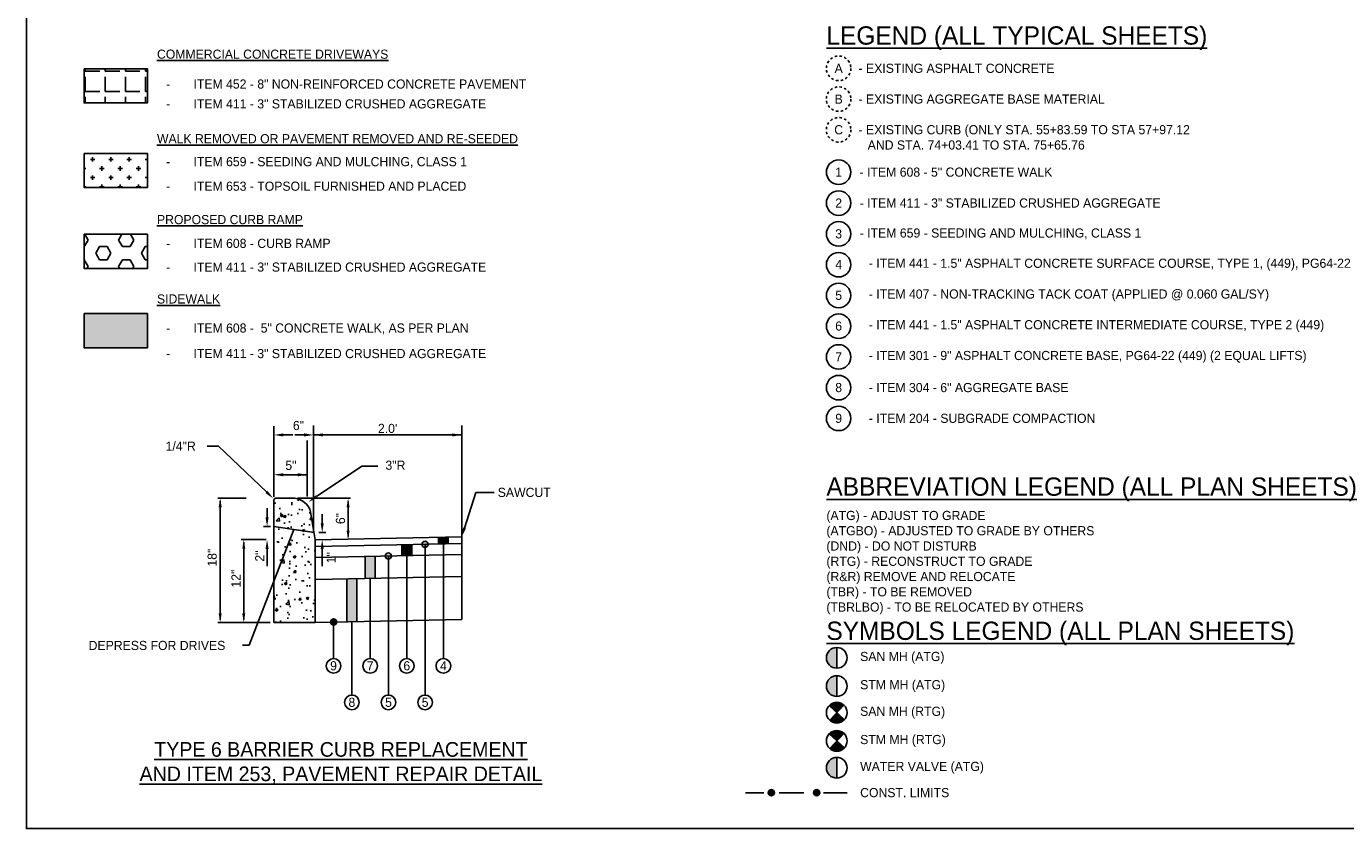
# Model space of a CAD drawing. Header units: feet. Extents: x 19045 to 19260, y 13883 to 14018.
# Tile 1 of 8: x 19045 to 19099, y 13883 to 13916. Entities that reach past the tile are written whole.
import ezdxf
from ezdxf import colors
from ezdxf.entities.mleader import LeaderData, LeaderLine
from ezdxf.enums import TextEntityAlignment as Align
from ezdxf.math import Vec2, Vec3

# ---------------------------------------------------------------- set-up
doc = ezdxf.new("R2010")
doc.units = ezdxf.units.FT
doc.header["$MEASUREMENT"] = 0
for name, pattern in [('cl5', [25, 1.25, -1.25, 20, -1.25, 1.25]), ('constlimit', [0]), ('OhDOT_USTN2', [0.11, 0.069, -0.041]), ('san', [0]), ('water', [0])]:
    doc.linetypes.add(name, pattern=pattern)
for name, color, linetype in [('CM_P_Sidewalk', 254, 'Continuous'), ('D-HATCH-PATT', 247, 'Continuous'), ('D-TEXT', 9, 'Continuous'), ('DR_P_Storm_Sewer', 151, 'Continuous'), ('PV_P_Text', 10, 'Continuous'), ('RW_P_Const_Limits', 120, 'constlimit'), ('RW_X_CL_5', 6, 'cl5'), ('RW_X_Right_of_Way', 7, 'ROWEX-COEC'), ('SC_Shading1', 253, 'Continuous'), ('SC_Shading3', 254, 'Continuous'), ('text', 9, 'Continuous'), ('UT_P_Sanitary', 95, 'san'), ('UT_P_Water', 133, 'water')]:
    doc.layers.add(name, color=color, linetype=linetype)
doc.styles.add('Slanted-Normal', font='font31.shx', dxfattribs={"height": 0.125})
doc.styles.get("Standard").update_dxf_attribs({"font": 'font31.shx'})
doc.styles.add('Straight-Normal', font='font30.shx', dxfattribs={"height": 0.14})
doc.linetypes.add('ROWEX-COEC', pattern='A,0.75,-0.05,["Ex R/W",Straight-Normal,S=1,R=0,X=0,Y=-0.06],-0.7,0.75,-0.3,0.75,-0.3,0.75,-0.3,0.75,-0.3', length=5.7)
doc.dimstyles.get("Standard").update_dxf_attribs({"dimtxt": 0.18, "dimasz": 0.18, "dimexe": 0.18, "dimexo": 0.0625, "dimgap": 0.09, "dimtad": 0, "dimtih": 1, "dimtoh": 1, "dimdec": 4, "dimzin": 0, "dimdsep": 46, "dimtxsty": 'Standard', "dimcen": 0.09, "dimadec": 0, "dimazin": 0, "dimtfac": 1, "dimtdec": 4, "dimtofl": 0, "dimtmove": 0, "dimatfit": 3, "dimfxl": 1, "dimtolj": 1, "dimtzin": 0, "dimarcsym": 0})

msp = doc.modelspace()

# ---------------------------------------------------------------- hatches: boundary and pattern name
at = {"layer": 'D-HATCH-PATT'}
h = msp.add_hatch(dxfattribs=at)
h.set_pattern_fill('AR-CONC', color=256, scale=0.15)
h.set_pattern_definition([(50, (18573.3115, 14255.3407), (1.0758903, -0.0941282), [0.1125, -1.2375]), (355, (18573.3115, 14255.3407), (-0.208127, 1.1282882), [0.09, -0.99]), (100.45144, (18573.4012, 14255.3328), (0.8677633, 1.03416), [0.0956103, -1.0517132]), (46.1842, (18573.3115, 14255.6407), (1.600862, -0.248279), [0.16875, -1.85625]), (96.63564, (18573.445, 14255.62), (1.401993, 1.461178), [0.1434155, -1.5775706]), (351.18416, (18573.3115, 14255.6407), (1.401993, 1.461178), [0.135, -1.485]), (21, (18573.4615, 14255.5657), (0.8953606, -0.6039283), [0.1125, -1.2375]), (326, (18573.4615, 14255.5657), (0.364973, 1.087725), [0.09, -0.99]), (71.45144, (18573.5361, 14255.5153), (1.2603336, 0.4837967), [0.0956103, -1.0517132]), (37.5, (18573.3115, 14255.34066), (0.01823978, 0.49934078), [0, -0.978, 0, -1.005, 0, -0.99375]), (7.5, (18573.3115, 14255.34066), (0.3946043, 0.59161757), [0, -0.573, 0, -0.9555, 0, -0.37875]), (327.5, (18572.977, 14255.34066), (0.80073365, -0.0338323), [0, -0.375, 0, -1.17, 0, -1.5525]), (317.5, (18572.827, 14255.34066), (0.87477925, 0.1501575), [0, -0.4875, 0, -0.777, 0, -1.1025])])
edge = h.paths.add_edge_path()
edge.add_line((19056.962, 13894.743), (19056.772, 13895.882))
edge.add_arc((19056.046, 13895.692), 0.75, 14.6821, 83.4545)
edge.add_line((19056.132, 13896.437), (19055.338, 13896.437))
edge.add_arc((19055.338, 13896.367), 0.0706, 90, 180)
edge.add_line((19055.268, 13896.367), (19055.268, 13891.355))
edge.add_line((19055.268, 13891.355), (19056.962, 13891.355))
edge.add_line((19056.962, 13891.355), (19056.962, 13894.743))
at = {"layer": 'DR_P_Storm_Sewer'}
h = msp.add_hatch(color=1, dxfattribs=at)
h.dxf.hatch_style = 1
h.paths.add_polyline_path([(19078.325, 13889.171, 0.414214), (19077.901, 13888.747, 0.414214), (19078.325, 13888.323)])
h = msp.add_hatch(color=1, dxfattribs=at)
h.dxf.hatch_style = 1
edge = h.paths.add_edge_path()
edge.add_arc((19078.325, 13886.502), 0.424, 47.0331, 137.0331)
edge.add_line((19078.015, 13886.791), (19078.325, 13886.502))
edge.add_line((19078.325, 13886.502), (19078.614, 13886.812))
h = msp.add_hatch(color=1, dxfattribs=at)
h.dxf.hatch_style = 1
edge = h.paths.add_edge_path()
edge.add_line((19078.636, 13886.213), (19078.325, 13886.502))
edge.add_line((19078.325, 13886.502), (19078.036, 13886.191))
edge.add_arc((19078.325, 13886.502), 0.424, 227.0331, 317.0331)
at = {"layer": 'PV_P_Text'}
h = msp.add_hatch(color=256, dxfattribs=at)
h.dxf.hatch_style = 1
h.paths.add_polyline_path([(19062.412, 13894.852), (19062.012, 13894.844), (19062.012, 13894.564), (19062.412, 13894.572)])
h = msp.add_hatch(color=256, dxfattribs=at)
h.dxf.hatch_style = 1
edge = h.paths.add_edge_path()
edge.add_arc((19061.462, 13894.553), 0.125, 0, 360)
edge = h.paths.add_edge_path()
edge.add_arc((19059.962, 13894.073), 0.125, 0, 360)
h = msp.add_hatch(color=256, dxfattribs=at)
h.dxf.hatch_style = 1
h.paths.add_polyline_path([(19060.912, 13894.542), (19060.512, 13894.534), (19060.512, 13894.084), (19060.912, 13894.092)])
h = msp.add_hatch(color=256, dxfattribs=at)
h.dxf.hatch_style = 1
h.paths.add_polyline_path([(19059.412, 13894.062), (19059.012, 13894.054), (19059.012, 13893.154), (19059.412, 13893.162)])
h = msp.add_hatch(color=256, dxfattribs=at)
h.dxf.hatch_style = 1
h.paths.add_polyline_path([(19058.662, 13893.147), (19058.262, 13893.139), (19058.262, 13891.385), (19058.662, 13891.385)])
h = msp.add_hatch(color=256, dxfattribs=at)
h.dxf.hatch_style = 1
edge = h.paths.add_edge_path()
edge.add_arc((19057.712, 13891.37), 0.125, 0, 360)
h = msp.add_hatch(color=256, dxfattribs=at)
h.dxf.hatch_style = 1
edge = h.paths.add_edge_path()
edge.add_arc((19075.647, 13884.382), 0.125, 0, 360)
h = msp.add_hatch(color=256, dxfattribs=at)
h.dxf.hatch_style = 1
edge = h.paths.add_edge_path()
edge.add_arc((19077.504, 13884.382), 0.125, 0, 360)
at = {"layer": 'SC_Shading1'}
h = msp.add_hatch(dxfattribs=at)
h.set_pattern_fill('ANGLE', color=256, scale=3)
h.set_pattern_definition([(0, (-159.2926, -55.7975), (0, 0.825), [0.6, -0.225]), (90, (-159.2926, -55.7975), (-0.825, 5e-17), [0.6, -0.225])])
h.paths.add_polyline_path([(19050.09, 13914.027), (19047.491, 13914.027), (19047.491, 13912.631), (19050.09, 13912.631)])
h = msp.add_hatch(dxfattribs=at)
h.set_pattern_fill('CROSS', color=256, scale=1.5)
h.set_pattern_definition([(0, (0, 0.8192), (0.375, 0.375), [0.1875, -0.5625]), (90, (0.09375, 0.72546), (-0.375, 0.375), [0.1875, -0.5625])])
h.paths.add_polyline_path([(19050.09, 13910.565), (19047.491, 13910.565), (19047.491, 13909.169), (19050.09, 13909.169)])
h = msp.add_hatch(dxfattribs=at)
h.set_pattern_fill('HEX', color=256, scale=2.5)
h.paths.add_polyline_path([(19050.09, 13907.251), (19047.491, 13907.251), (19047.491, 13905.855), (19050.09, 13905.855)])
at = {"layer": 'SC_Shading3'}
h = msp.add_hatch(color=256, dxfattribs=at)
h.dxf.hatch_style = 1
h.paths.add_polyline_path([(19050.09, 13904.001), (19047.491, 13904.001), (19047.491, 13902.606), (19050.09, 13902.606)])
at = {"layer": 'UT_P_Sanitary'}
h = msp.add_hatch(color=3, dxfattribs=at)
h.dxf.hatch_style = 1
h.paths.add_polyline_path([(19078.325, 13890.328, 0.414214), (19077.901, 13889.904, 0.414214), (19078.325, 13889.48)])
h = msp.add_hatch(color=3, dxfattribs=at)
h.dxf.hatch_style = 1
edge = h.paths.add_edge_path()
edge.add_arc((19078.325, 13887.659), 0.424, 47.0331, 137.0331)
edge.add_line((19078.015, 13887.948), (19078.325, 13887.659))
edge.add_line((19078.325, 13887.659), (19078.614, 13887.969))
h = msp.add_hatch(color=3, dxfattribs=at)
h.dxf.hatch_style = 1
edge = h.paths.add_edge_path()
edge.add_line((19078.636, 13887.37), (19078.325, 13887.659))
edge.add_line((19078.325, 13887.659), (19078.036, 13887.348))
edge.add_arc((19078.325, 13887.659), 0.424, 227.0331, 317.0331)
at = {"layer": 'UT_P_Water'}
h = msp.add_hatch(color=5, dxfattribs=at)
h.dxf.hatch_style = 1
h.paths.add_polyline_path([(19078.325, 13885.825, 0.414214), (19077.901, 13885.401, 0.414214), (19078.325, 13884.977)])

# ---------------------------------------------------------------- linework, layer by layer
at = {"layer": 'CM_P_Sidewalk', "flags": 128}
for points in [[(19078.325, 13890.328), (19078.325, 13889.48)], [(19078.325, 13889.171), (19078.325, 13888.323)], [(19078.614, 13887.969), (19078.036, 13887.348)], [(19078.325, 13888.083), (19078.325, 13887.235)], [(19078.614, 13886.812), (19078.036, 13886.191)], [(19078.325, 13885.825), (19078.325, 13884.977)]]:
    msp.add_lwpolyline(points, dxfattribs=at)
at = {"layer": 'CM_P_Sidewalk'}
for points in [[(19078.636, 13887.37), (19078.015, 13887.948)], [(19078.636, 13886.213), (19078.015, 13886.791)]]:
    msp.add_lwpolyline(points, dxfattribs=at)
for centre in [(19078.325, 13889.904), (19078.325, 13888.747), (19078.325, 13887.659), (19078.325, 13886.502), (19078.325, 13885.401)]:
    msp.add_circle(centre, 0.424, dxfattribs=at)
at = {"layer": 'D-TEXT', "color": 9}
msp.add_line((19055.268, 13898.807), (19055.268, 13899.39), dxfattribs=at)
at = {"layer": 'D-TEXT', "color": 9, "linetype": 'ByBlock'}
for p, q in [((19056.891, 13898.941), (19056.891, 13899.419)), ((19056.891, 13895.032), (19056.891, 13899.419)), ((19055.268, 13896.501), (19055.268, 13898.807)), ((19055.653, 13899.033), (19056.039, 13899.033)), ((19056.506, 13899.033), (19056.12, 13899.033)), ((19056.633, 13896.513), (19056.633, 13898.807)), ((19062.962, 13899.033), (19056.891, 13899.033)), ((19056.633, 13897.402), (19055.556, 13897.402))]:
    msp.add_line(p, q, dxfattribs=at)
at = {"layer": 'D-TEXT'}
for p, q in [((19052.997, 13898.574), (19052.537, 13898.574)), ((19054.964, 13896.699), (19052.997, 13898.574)), ((19057.009, 13896.505), (19058.868, 13897.759)), ((19058.868, 13897.759), (19059.532, 13897.759)), ((19054.131, 13896.441), (19052.968, 13896.441)), ((19056.232, 13896.437), (19058.409, 13896.437)), ((19053.068, 13896.316), (19053.068, 13891.477)), ((19054.989, 13895.655), (19054.989, 13896.03)), ((19058.309, 13896.312), (19058.309, 13894.868)), ((19057.247, 13895.412), (19057.247, 13895.787)), ((19054.846, 13895.28), (19055.131, 13895.28)), ((19057.104, 13895.037), (19057.39, 13895.037)), ((19054.951, 13894.748), (19053.934, 13894.748)), ((19054.034, 13894.623), (19054.034, 13891.477)), ((19054.989, 13894.368), (19054.989, 13893.656)), ((19057.247, 13894.368), (19057.247, 13893.656)), ((19054.162, 13891.352), (19052.968, 13891.352)), ((19054.962, 13891.352), (19053.934, 13891.352)), ((19054.921, 13891.352), (19055.113, 13891.352))]:
    msp.add_line(p, q, dxfattribs=at)
for points in [[(19053.047, 13896.316), (19053.089, 13896.316), (19053.068, 13896.441)], [(19058.288, 13896.312), (19058.33, 13896.312), (19058.309, 13896.437)], [(19058.288, 13894.868), (19058.33, 13894.868), (19058.309, 13894.743)], [(19054.014, 13894.623), (19054.055, 13894.623), (19054.034, 13894.748)], [(19053.047, 13891.477), (19053.089, 13891.477), (19053.068, 13891.352)], [(19054.014, 13891.477), (19054.055, 13891.477), (19054.034, 13891.352)]]:
    msp.add_solid(points, dxfattribs=at)
at = {"layer": 'Defpoints', "color": 0, "linetype": 'ByBlock'}
for p in [(19055.268, 13896.441), (19055.292, 13896.42), (19055.268, 13896.367), (19055.338, 13896.367), (19056.327, 13896.379), (19056.891, 13894.898)]:
    msp.add_point(p, dxfattribs=at)
at = {"layer": 'PV_P_Text'}
for points in [[(19062.962, 13896.922), (19062.962, 13899.419)], [(19062.962, 13891.475), (19062.962, 13896.922)], [(19062.962, 13894.863), (19056.962, 13894.743)], [(19062.012, 13894.564), (19062.012, 13894.844)], [(19062.412, 13894.572), (19062.412, 13894.852)], [(19062.962, 13894.583), (19056.967, 13894.463)], [(19060.512, 13894.084), (19060.512, 13894.534)], [(19060.912, 13894.092), (19060.912, 13894.542)], [(19061.462, 13888.381), (19061.462, 13894.553)], [(19062.212, 13889.876), (19062.212, 13894.568)], [(19062.962, 13894.133), (19056.976, 13894.013)], [(19059.012, 13893.154), (19059.012, 13894.054)], [(19059.412, 13893.162), (19059.412, 13894.062)], [(19059.962, 13888.381), (19059.962, 13894.073)], [(19060.712, 13889.876), (19060.712, 13894.088)], [(19062.962, 13893.233), (19056.994, 13893.113)], [(19059.212, 13889.876), (19059.212, 13893.158)], [(19058.262, 13891.385), (19058.262, 13893.139)], [(19058.662, 13891.385), (19058.662, 13893.147)], [(19062.962, 13891.475), (19056.962, 13891.355)], [(19057.712, 13889.876), (19057.712, 13891.37)], [(19058.462, 13888.381), (19058.462, 13891.385)]]:
    msp.add_lwpolyline(points, dxfattribs=at)
at = {"layer": 'PV_P_Text', "flags": 128}
msp.add_lwpolyline([(19056.962, 13894.743), (19056.772, 13895.882, 0.30942), (19056.132, 13896.437), (19055.338, 13896.437, 0.414214), (19055.268, 13896.367), (19055.268, 13891.355), (19056.962, 13891.355)], format="xyb", close=True, dxfattribs=at)
msp.add_lwpolyline([(19055.268, 13895.28), (19056.913, 13895.037)], dxfattribs=at)
at = {"layer": 'PV_P_Text', "linetype": 'OhDOT_USTN2'}
for centre in [(19078.403, 13914.047), (19078.403, 13912.786), (19078.403, 13911.529)]:
    msp.add_circle(centre, 0.502, dxfattribs=at)
at = {"layer": 'PV_P_Text'}
for centre, radius in [((19078.403, 13909.794), 0.502), ((19078.403, 13908.528), 0.502), ((19078.403, 13907.267), 0.502), ((19078.403, 13906.006), 0.502), ((19078.403, 13904.746), 0.502), ((19078.403, 13903.487), 0.502), ((19078.403, 13902.228), 0.502), ((19078.403, 13900.969), 0.502), ((19078.403, 13899.71), 0.502), ((19061.462, 13894.553), 0.125), ((19059.962, 13894.073), 0.125), ((19057.712, 13891.37), 0.125), ((19057.712, 13889.576), 0.3), ((19059.212, 13889.576), 0.3), ((19060.712, 13889.576), 0.3), ((19062.212, 13889.576), 0.3), ((19058.462, 13888.081), 0.3), ((19059.962, 13888.081), 0.3), ((19061.462, 13888.081), 0.3), ((19075.647, 13884.382), 0.125), ((19077.504, 13884.382), 0.125)]:
    msp.add_circle(centre, radius, dxfattribs=at)
at = {"layer": 'RW_P_Const_Limits', "linetype": 'constlimit', "flags": 128}
for points in [[(19074.589, 13884.382), (19075.335, 13884.382)], [(19075.967, 13884.382), (19076.979, 13884.382)], [(19077.781, 13884.382), (19078.749, 13884.382)]]:
    msp.add_lwpolyline(points, dxfattribs=at)
at = {"layer": 'RW_X_CL_5', "linetype": 'ByBlock'}
msp.add_lwpolyline([(19045.13, 13945.16), (19045.13, 13882.91), (19136.254, 13882.91), (19136.254, 13945.16)], close=True, dxfattribs=at)
at = {"layer": 'RW_X_Right_of_Way'}
for points in [[(19047.491, 13914.027), (19050.09, 13914.027), (19050.09, 13912.631), (19047.491, 13912.631)], [(19047.491, 13910.565), (19050.09, 13910.565), (19050.09, 13909.169), (19047.491, 13909.169)], [(19047.491, 13907.251), (19050.09, 13907.251), (19050.09, 13905.855), (19047.491, 13905.855)], [(19047.491, 13904.001), (19050.09, 13904.001), (19050.09, 13902.606), (19047.491, 13902.606)]]:
    msp.add_lwpolyline(points, close=True, dxfattribs=at)
at = {"layer": 'text', "color": 9, "linetype": 'ByBlock'}
for p in [(19056.891, 13899.033), (19056.327, 13897.402)]:
    msp.add_point(p, dxfattribs=at)
for points in [[(19055.653, 13899.097), (19055.653, 13898.969), (19055.268, 13899.033)], [(19056.506, 13899.097), (19056.506, 13898.969), (19056.891, 13899.033)], [(19057.277, 13899.097), (19057.277, 13898.969), (19056.891, 13899.033)], [(19062.576, 13899.097), (19062.576, 13898.969), (19062.962, 13899.033)], [(19055.653, 13897.466), (19055.653, 13897.337), (19055.268, 13897.402)], [(19056.248, 13897.466), (19056.248, 13897.337), (19056.633, 13897.402)]]:
    msp.add_solid(points, dxfattribs=at)
at = {"layer": 'text'}
for points in [[(19053.006, 13896.066), (19053.131, 13896.066), (19053.068, 13896.441)], [(19055.008, 13896.746), (19054.92, 13896.653), (19055.243, 13896.433)], [(19057.044, 13896.451), (19056.973, 13896.558), (19056.689, 13896.289)], [(19058.247, 13896.062), (19058.372, 13896.062), (19058.309, 13896.437)], [(19054.926, 13895.655), (19055.051, 13895.655), (19054.989, 13895.28)], [(19057.185, 13895.412), (19057.31, 13895.412), (19057.247, 13895.037)], [(19058.247, 13895.118), (19058.372, 13895.118), (19058.309, 13894.743)], [(19053.972, 13894.373), (19054.097, 13894.373), (19054.034, 13894.748)], [(19054.926, 13894.368), (19055.051, 13894.368), (19054.989, 13894.743)], [(19057.185, 13894.368), (19057.31, 13894.368), (19057.247, 13894.743)], [(19053.006, 13891.727), (19053.131, 13891.727), (19053.068, 13891.352)], [(19053.972, 13891.727), (19054.097, 13891.727), (19054.034, 13891.352)]]:
    msp.add_solid(points, dxfattribs=at)

# ---------------------------------------------------------------- texts
at = {"insert": (19058.015, 13885.598), "char_height": 0.6, "width": 19.03852, "attachment_point": 5, "style": 'Slanted-Normal'}
msp.add_mtext('{\\LTYPE 6 BARRIER CURB REPLACEMENT\\PAND ITEM 253, PAVEMENT REPAIR DETAIL}', dxfattribs=at)
at = {"layer": 'CM_P_Sidewalk', "char_height": 0.375}
for s, insert, attachment_point in [('(ATG) - ADJUST TO GRADE\\P(ATGBO) - ADJUSTED TO GRADE BY OTHERS\\P(DND) - DO NOT DISTURB\\P(RTG) - RECONSTRUCT TO GRADE\\P(R&R) REMOVE AND RELOCATE\\P(TBR) - TO BE REMOVED\\P(TBRLBO) - TO BE RELOCATED BY OTHERS', (19077.901, 13895.922), 1), ('SAN MH (ATG)', (19079.283, 13889.904), 4), ('STM MH (ATG)', (19079.283, 13888.747), 4), ('SAN MH (RTG)', (19079.283, 13887.659), 4), ('STM MH (RTG)', (19079.283, 13886.502), 4), ('WATER VALVE (ATG)', (19079.283, 13885.401), 4), ('CONST. LIMITS', (19079.283, 13884.382), 4)]:
    msp.add_mtext_dynamic_manual_height_columns(s, width=13.5491, gutter_width=42, heights=[0], dxfattribs=dict(at, insert=insert, attachment_point=attachment_point))
at = {"layer": 'D-TEXT', "color": 9, "linetype": 'ByBlock', "style": 'Slanted-Normal'}
for s, p in [('6"', (19056.275, 13899.419)), ("2.0'", (19059.927, 13899.3)), ('5"', (19055.966, 13897.787))]:
    msp.add_text(s, height=0.375, dxfattribs=at).set_placement(p, align=Align.MIDDLE_CENTER)
at = {"layer": 'D-TEXT', "style": 'Slanted-Normal'}
for s, p in [('1/4"R', (19050.833, 13898.386)), ('3"R', (19059.838, 13897.606))]:
    msp.add_text(s, height=0.375, dxfattribs=at).set_placement(p)
at = {"layer": 'D-TEXT', "char_height": 0.375, "attachment_point": 5, "rotation": 90, "style": 'Slanted-Normal'}
for s, insert in [('\\A1;6"', (19057.997, 13895.608)), ('\\A1;18"', (19052.741, 13894.008)), ('\\A1;2"', (19054.689, 13894.072)), ('\\A1;1"', (19057.616, 13894.003)), ('\\A1;12"', (19053.715, 13893.149))]:
    msp.add_mtext(s, dxfattribs=dict(at, insert=insert))
at = {"layer": 'D-TEXT', "insert": (19047.679, 13890.599), "char_height": 0.375, "width": 6.12875, "attachment_point": 1, "style": 'Slanted-Normal'}
msp.add_mtext('\\A1;DEPRESS FOR DRIVES', dxfattribs=at)
at = {"layer": 'PV_P_Text', "style": 'Slanted-Normal'}
for s, width, gutter_width, heights, insert, char_height, attachment_point in [('{\\LLEGEND (ALL TYPICAL SHEETS)}', 32.48137, 50.942, [0], (19077.901, 13915.28), 0.74984, 4), ('A', 32.48137, 50.942, [0], (19078.403, 13914.047), 0.375, 5), ('- EXISTING ASPHALT CONCRETE', 32.48137, 50.942, [0], (19079.217, 13914.047), 0.375, 4), ('B', 32.48137, 50.942, [0], (19078.403, 13912.786), 0.375, 5), ('- EXISTING AGGREGATE BASE MATERIAL', 32.48137, 50.942, [0], (19079.217, 13912.786), 0.375, 4), ('C', 32.48137, 50.942, [0], (19078.403, 13911.529), 0.375, 5), ('\\pxt1,2;- EXISTING CURB (ONLY STA. 55+83.59 TO STA 57+97.12 ^I    ^IAND STA. 74+03.41 TO STA. 75+65.76', 16.84907, 50.942, [0], (19079.217, 13911.218), 0.375, 4), ('1', 32.48137, 50.942, [0], (19078.403, 13909.794), 0.375, 5), ('- ITEM 608 - 5" CONCRETE WALK', 32.48137, 50.942, [0], (19079.261, 13909.794), 0.375, 4), ('2', 32.48137, 50.942, [0.754], (19078.403, 13908.53), 0.375, 5), ('- ITEM 411 - 3" STABILIZED CRUSHED AGGREGATE', 32.48137, 50.942, [0], (19079.266, 13908.53), 0.375, 4), ('3', 32.48137, 50.942, [0], (19078.403, 13907.267), 0.375, 5), ('- ITEM 659 - SEEDING AND MULCHING, CLASS 1', 32.48137, 50.942, [0], (19079.266, 13907.269), 0.375, 4), ('4', 32.48137, 50.942, [0], (19078.403, 13906.008), 0.375, 5), ('\\pxi-3,l4,t4;- ITEM 441 - 1.5" ASPHALT CONCRETE SURFACE COURSE, TYPE 1, (449), PG64-22 ', 32.48137, 50.942, [0], (19079.266, 13906.008), 0.375, 4), ('5', 32.48137, 50.942, [0], (19078.403, 13904.749), 0.375, 5), ('\\pxi-3,l4,t4;- ITEM 407 - NON-TRACKING TACK COAT (APPLIED @ 0.060 GAL/SY)', 32.48137, 50.942, [0], (19079.266, 13904.749), 0.375, 4), ('6', 32.48137, 50.942, [0], (19078.403, 13903.49), 0.375, 5), ('\\pxi-3,l4,t4;- ITEM 441 - 1.5" ASPHALT CONCRETE INTERMEDIATE COURSE, TYPE 2 (449)', 32.48137, 50.942, [0], (19079.266, 13903.49), 0.375, 4), ('7', 32.48137, 50.942, [0], (19078.403, 13902.23), 0.375, 5), ('\\pxi-3,l4,t4;- ITEM 301 - 9" ASPHALT CONCRETE BASE, PG64-22 (449) (2 EQUAL LIFTS)', 32.48137, 50.942, [0], (19079.266, 13902.23), 0.375, 4), ('8', 32.48137, 50.942, [0], (19078.403, 13900.971), 0.375, 5), ('\\pxi-3,l4,t4;- ITEM 304 - 6" AGGREGATE BASE', 32.48137, 50.942, [0], (19079.266, 13900.971), 0.375, 4), ('9', 32.48137, 50.942, [0], (19078.403, 13899.712), 0.375, 5), ('\\pxi-3,l4,t4;- ITEM 204 - SUBGRADE COMPACTION ', 32.48137, 50.942, [0], (19079.266, 13899.712), 0.375, 4), ('{\\LABBREVIATION LEGEND (ALL PLAN SHEETS)}', 24.98468, 42, [0], (19077.901, 13896.804), 0.74984, 4), ('{\\LSYMBOLS LEGEND (ALL PLAN SHEETS)}', 20.77058, 42, [0], (19077.901, 13890.9), 0.74984, 4), ('9', 2.46234, 0.625, [0], (19057.712, 13889.576), 0.375, 5), ('7', 2.46234, 0.625, [0], (19059.212, 13889.576), 0.375, 5), ('6', 2.46234, 0.625, [0], (19060.712, 13889.576), 0.375, 5), ('4', 2.46234, 0.625, [0], (19062.212, 13889.576), 0.375, 5), ('8', 2.46234, 0.625, [0], (19058.462, 13888.081), 0.375, 5), ('5', 2.46234, 0.625, [0], (19059.962, 13888.081), 0.375, 5), ('5', 2.46234, 0.625, [0], (19061.462, 13888.081), 0.375, 5)]:
    msp.add_mtext_dynamic_manual_height_columns(s, width=width, gutter_width=gutter_width, heights=heights, dxfattribs=dict(at, insert=insert, char_height=char_height, attachment_point=attachment_point))
at = {"layer": 'PV_P_Text', "char_height": 0.37406, "attachment_point": 4, "style": 'Slanted-Normal'}
for s, insert, width in [('{\\LCOMMERCIAL CONCRETE DRIVEWAYS}', (19050.48, 13914.625), 19.41191), ('\\pxi-3,l4,t4;- ^IITEM 452 - 8" NON-REINFORCED CONCRETE PAVEMENT', (19050.48, 13913.402), 50.3615), ('\\pxi-3,l4,t4;-^IITEM 411 - 3" STABILIZED CRUSHED AGGREGATE', (19050.48, 13912.59), 28.98208), ('{\\LWALK REMOVED OR PAVEMENT REMOVED AND RE-SEEDED}', (19050.48, 13911.163), 19.7395), ('\\pxi-3,l4,t4;-^IITEM 659 - SEEDING AND MULCHING, CLASS 1 ', (19050.48, 13910.191), 21.28289), ('\\pxi-3,l4,t4;-^IITEM 653 - TOPSOIL FURNISHED AND PLACED', (19050.48, 13909.218), 22.81977), ('{\\LPROPOSED CURB RAMP}', (19050.48, 13907.85), 8.40818), ('\\pxi-3,l4,t4;-^IITEM 608 - CURB RAMP', (19050.48, 13906.877), 21.28289), ('\\pxi-3,l4,t4;-^IITEM 411 - 3" STABILIZED CRUSHED AGGREGATE', (19050.48, 13905.905), 22.81977), ('{\\LSIDEWALK}', (19050.48, 13904.6), 19.41191), ('\\pxi-3,l4,t4;-^IITEM 608 -  5" CONCRETE WALK, AS PER PLAN ', (19050.48, 13903.377), 50.3615), ('\\pxi-3,l4,t4;-^IITEM 411 - 3" STABILIZED CRUSHED AGGREGATE', (19050.48, 13902.363), 28.98208)]:
    msp.add_mtext(s, dxfattribs=dict(at, insert=insert, width=width))

# ---------------------------------------------------------------- leaders
at = {"layer": 'D-TEXT'}
msp.add_leader([(19056.09, 13895.159), (19054.255, 13890.419), (19053.98, 13890.419)], dimstyle='Standard', override={"dimscale": 0.7, "dimgap": 0.09, "dimtad": 0, "dimtih": 0, "dimtoh": 0}, dxfattribs=at)
at = {"layer": 'RW_X_Right_of_Way'}
ml = msp.add_multileader_mtext('Standard', dxfattribs=at)
ml.set_content('SAWCUT', color=256, style='Slanted-Normal')
ml.set_leader_properties()
ml.build(insert=Vec2(0, 0))
ml.multileader.update_dxf_attribs({"dogleg_length": 0.25, "arrow_head_size": 0.375, "scale": 3})
ctx = ml.context
ctx.base_point, ctx.scale, ctx.char_height, ctx.arrow_head_size, ctx.landing_gap_size, ctx.plane_origin = Vec3(19064.287, 13896.68), 3, 0.375, 0.375, 0.15, Vec3(19063.018, 13894.837)
notes = []
notes.append((ctx, [(0, (1, 1, 0), (19063.537, 13896.68), (1, 0), 0.75, [(0, [(19062.962, 13894.863)], 0, [])])]))
ctx.mtext.insert, ctx.mtext.flow_direction = Vec3(19064.437, 13896.868), 5
for ctx, leaders in notes:
    for number, flags, end, landing, length, lines in leaders:
        leader = LeaderData()
        leader.index, (leader.has_last_leader_line, leader.has_dogleg_vector, leader.attachment_direction) = number, flags
        leader.last_leader_point, leader.dogleg_vector, leader.dogleg_length = Vec3(end), Vec3(landing), length
        for number, points, colour, breaks in lines:
            line = LeaderLine()
            line.index, line.vertices, line.color, line.breaks = number, Vec3.list(points), colors.encode_raw_color(colour), breaks
            leader.lines.append(line)
        ctx.leaders.append(leader)

doc.saveas('drawing.dxf')
